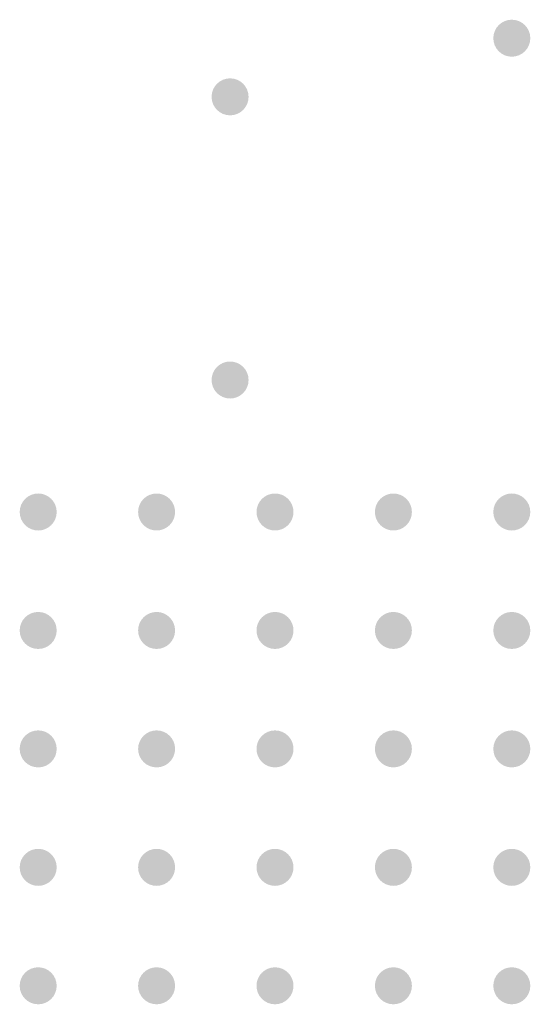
# Model space of a CAD drawing. Header units: inches. Extents: x 3 to 137, y 3 to 137.
# Tile 5 of 5: x 67 to 137, y 3 to 137. Entities that reach past the tile are written whole.
import ezdxf

# ---------------------------------------------------------------- set-up
doc = ezdxf.new("R2010")
doc.units = ezdxf.units.IN
doc.layers.add('Pad Holes', color=156, linetype='Continuous')
doc.layers.add('Top Solder', color=216, linetype='Continuous')

msp = doc.modelspace()

# ---------------------------------------------------------------- hatches: boundary and pattern name
at = {"layer": 'Pad Holes'}
h = msp.add_hatch(color=7, dxfattribs=at)
edge = h.paths.add_edge_path()
edge.add_arc((134, 134), 1.75, 0, 360)
h = msp.add_hatch(color=7, dxfattribs=at)
edge = h.paths.add_edge_path()
edge.add_arc((95.93, 126.08), 1.75, 0, 360)
h = msp.add_hatch(color=7, dxfattribs=at)
edge = h.paths.add_edge_path()
edge.add_arc((95.93, 87.83), 1.75, 0, 360)
h = msp.add_hatch(color=7, dxfattribs=at)
edge = h.paths.add_edge_path()
edge.add_arc((70, 70), 1.75, 0, 360)
h = msp.add_hatch(color=7, dxfattribs=at)
edge = h.paths.add_edge_path()
edge.add_arc((86, 70), 1.75, 0, 360)
h = msp.add_hatch(color=7, dxfattribs=at)
edge = h.paths.add_edge_path()
edge.add_arc((102, 70), 1.75, 0, 360)
h = msp.add_hatch(color=7, dxfattribs=at)
edge = h.paths.add_edge_path()
edge.add_arc((118, 70), 1.75, 0, 360)
h = msp.add_hatch(color=7, dxfattribs=at)
edge = h.paths.add_edge_path()
edge.add_arc((134, 70), 1.75, 0, 360)
h = msp.add_hatch(color=7, dxfattribs=at)
edge = h.paths.add_edge_path()
edge.add_arc((70, 54), 1.75, 0, 360)
h = msp.add_hatch(color=7, dxfattribs=at)
edge = h.paths.add_edge_path()
edge.add_arc((86, 54), 1.75, 0, 360)
h = msp.add_hatch(color=7, dxfattribs=at)
edge = h.paths.add_edge_path()
edge.add_arc((102, 54), 1.75, 0, 360)
h = msp.add_hatch(color=7, dxfattribs=at)
edge = h.paths.add_edge_path()
edge.add_arc((118, 54), 1.75, 0, 360)
h = msp.add_hatch(color=7, dxfattribs=at)
edge = h.paths.add_edge_path()
edge.add_arc((134, 54), 1.75, 0, 360)
h = msp.add_hatch(color=7, dxfattribs=at)
edge = h.paths.add_edge_path()
edge.add_arc((70, 38), 1.75, 0, 360)
h = msp.add_hatch(color=7, dxfattribs=at)
edge = h.paths.add_edge_path()
edge.add_arc((86, 38), 1.75, 0, 360)
h = msp.add_hatch(color=7, dxfattribs=at)
edge = h.paths.add_edge_path()
edge.add_arc((102, 38), 1.75, 0, 360)
h = msp.add_hatch(color=7, dxfattribs=at)
edge = h.paths.add_edge_path()
edge.add_arc((118, 38), 1.75, 0, 360)
h = msp.add_hatch(color=7, dxfattribs=at)
edge = h.paths.add_edge_path()
edge.add_arc((134, 38), 1.75, 0, 360)
h = msp.add_hatch(color=7, dxfattribs=at)
edge = h.paths.add_edge_path()
edge.add_arc((70, 22), 1.75, 0, 360)
h = msp.add_hatch(color=7, dxfattribs=at)
edge = h.paths.add_edge_path()
edge.add_arc((86, 22), 1.75, 0, 360)
h = msp.add_hatch(color=7, dxfattribs=at)
edge = h.paths.add_edge_path()
edge.add_arc((102, 22), 1.75, 0, 360)
h = msp.add_hatch(color=7, dxfattribs=at)
edge = h.paths.add_edge_path()
edge.add_arc((118, 22), 1.75, 0, 360)
h = msp.add_hatch(color=7, dxfattribs=at)
edge = h.paths.add_edge_path()
edge.add_arc((134, 22), 1.75, 0, 360)
h = msp.add_hatch(color=7, dxfattribs=at)
edge = h.paths.add_edge_path()
edge.add_arc((70, 6), 1.75, 0, 360)
h = msp.add_hatch(color=7, dxfattribs=at)
edge = h.paths.add_edge_path()
edge.add_arc((86, 6), 1.75, 0, 360)
h = msp.add_hatch(color=7, dxfattribs=at)
edge = h.paths.add_edge_path()
edge.add_arc((102, 6), 1.75, 0, 360)
h = msp.add_hatch(color=7, dxfattribs=at)
edge = h.paths.add_edge_path()
edge.add_arc((118, 6), 1.75, 0, 360)
h = msp.add_hatch(color=7, dxfattribs=at)
edge = h.paths.add_edge_path()
edge.add_arc((134, 6), 1.75, 0, 360)
at = {"layer": 'Top Solder'}
h = msp.add_hatch(color=216, dxfattribs=at)
edge = h.paths.add_edge_path()
edge.add_arc((134, 134), 2.5, 0, 360)
h = msp.add_hatch(color=216, dxfattribs=at)
edge = h.paths.add_edge_path()
edge.add_arc((95.93, 126.08), 2.5, 0, 360)
h = msp.add_hatch(color=216, dxfattribs=at)
edge = h.paths.add_edge_path()
edge.add_arc((95.93, 87.83), 2.5, 0, 360)
h = msp.add_hatch(color=216, dxfattribs=at)
edge = h.paths.add_edge_path()
edge.add_arc((70, 70), 2.5, 0, 360)
h = msp.add_hatch(color=216, dxfattribs=at)
edge = h.paths.add_edge_path()
edge.add_arc((86, 70), 2.5, 0, 360)
h = msp.add_hatch(color=216, dxfattribs=at)
edge = h.paths.add_edge_path()
edge.add_arc((102, 70), 2.5, 0, 360)
h = msp.add_hatch(color=216, dxfattribs=at)
edge = h.paths.add_edge_path()
edge.add_arc((118, 70), 2.5, 0, 360)
h = msp.add_hatch(color=216, dxfattribs=at)
edge = h.paths.add_edge_path()
edge.add_arc((134, 70), 2.5, 0, 360)
h = msp.add_hatch(color=216, dxfattribs=at)
edge = h.paths.add_edge_path()
edge.add_arc((70, 54), 2.5, 0, 360)
h = msp.add_hatch(color=216, dxfattribs=at)
edge = h.paths.add_edge_path()
edge.add_arc((86, 54), 2.5, 0, 360)
h = msp.add_hatch(color=216, dxfattribs=at)
edge = h.paths.add_edge_path()
edge.add_arc((102, 54), 2.5, 0, 360)
h = msp.add_hatch(color=216, dxfattribs=at)
edge = h.paths.add_edge_path()
edge.add_arc((118, 54), 2.5, 0, 360)
h = msp.add_hatch(color=216, dxfattribs=at)
edge = h.paths.add_edge_path()
edge.add_arc((134, 54), 2.5, 0, 360)
h = msp.add_hatch(color=216, dxfattribs=at)
edge = h.paths.add_edge_path()
edge.add_arc((70, 38), 2.5, 0, 360)
h = msp.add_hatch(color=216, dxfattribs=at)
edge = h.paths.add_edge_path()
edge.add_arc((86, 38), 2.5, 0, 360)
h = msp.add_hatch(color=216, dxfattribs=at)
edge = h.paths.add_edge_path()
edge.add_arc((102, 38), 2.5, 0, 360)
h = msp.add_hatch(color=216, dxfattribs=at)
edge = h.paths.add_edge_path()
edge.add_arc((118, 38), 2.5, 0, 360)
h = msp.add_hatch(color=216, dxfattribs=at)
edge = h.paths.add_edge_path()
edge.add_arc((134, 38), 2.5, 0, 360)
h = msp.add_hatch(color=216, dxfattribs=at)
edge = h.paths.add_edge_path()
edge.add_arc((70, 22), 2.5, 0, 360)
h = msp.add_hatch(color=216, dxfattribs=at)
edge = h.paths.add_edge_path()
edge.add_arc((86, 22), 2.5, 0, 360)
h = msp.add_hatch(color=216, dxfattribs=at)
edge = h.paths.add_edge_path()
edge.add_arc((102, 22), 2.5, 0, 360)
h = msp.add_hatch(color=216, dxfattribs=at)
edge = h.paths.add_edge_path()
edge.add_arc((118, 22), 2.5, 0, 360)
h = msp.add_hatch(color=216, dxfattribs=at)
edge = h.paths.add_edge_path()
edge.add_arc((134, 22), 2.5, 0, 360)
h = msp.add_hatch(color=216, dxfattribs=at)
edge = h.paths.add_edge_path()
edge.add_arc((70, 6), 2.5, 0, 360)
h = msp.add_hatch(color=216, dxfattribs=at)
edge = h.paths.add_edge_path()
edge.add_arc((86, 6), 2.5, 0, 360)
h = msp.add_hatch(color=216, dxfattribs=at)
edge = h.paths.add_edge_path()
edge.add_arc((102, 6), 2.5, 0, 360)
h = msp.add_hatch(color=216, dxfattribs=at)
edge = h.paths.add_edge_path()
edge.add_arc((118, 6), 2.5, 0, 360)
h = msp.add_hatch(color=216, dxfattribs=at)
edge = h.paths.add_edge_path()
edge.add_arc((134, 6), 2.5, 0, 360)

doc.saveas('drawing.dxf')
